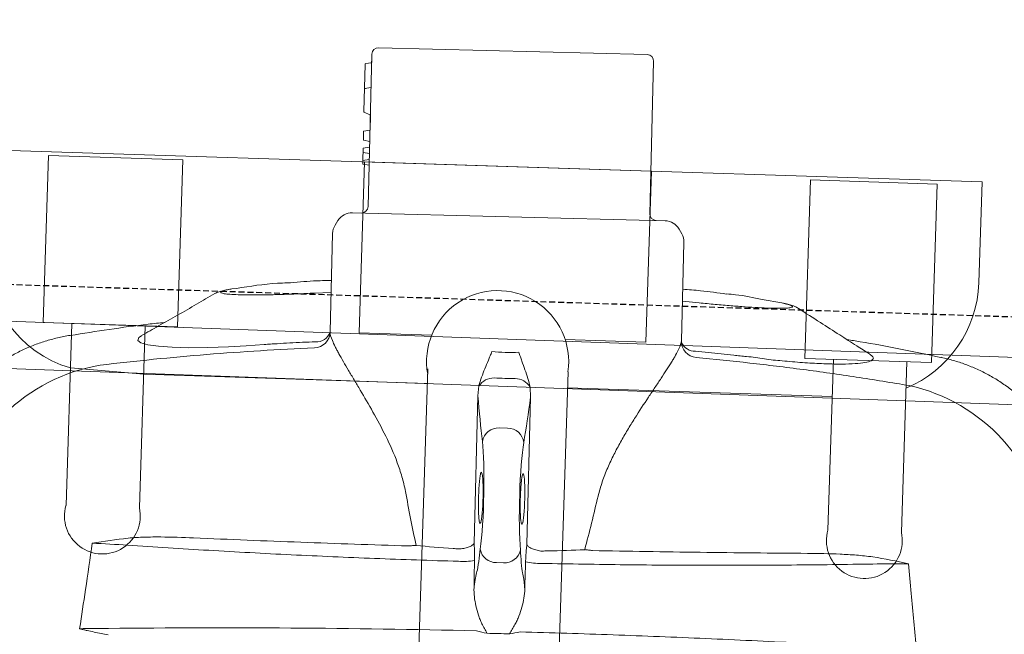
# Model space of a CAD drawing. Header units: millimetres. Extents: x 256680 to 410391, y -77299 to -22623.
# Tile 149 of 202: x 349272 to 349480, y -26254 to -26124. Entities that reach past the tile are written whole.
import ezdxf

# ---------------------------------------------------------------- set-up
doc = ezdxf.new("R2010")
doc.units = ezdxf.units.MM
doc.header["$LTSCALE"] = 2.5
doc.linetypes.add('11aa1PB-bd$0$11aa1PB-af$0$TRATTEGGIATA', pattern=[0.75, 0.5, -0.25])
for name, color, linetype, lineweight in [('CKD Equipments', 252, 'Continuous', 0), ('EQUIPMENT', 210, 'Continuous', 0), ('HATCH LIGHT', 250, 'Continuous', 0), ('K Equipment', 30, 'Continuous', 9)]:
    doc.layers.add(name, color=color, linetype=linetype, lineweight=lineweight)
doc.layers.add('FAINTEQUIP', color=253, linetype='Continuous')

# ---------------------------------------------------------------- blocks, each defined once
blk = doc.blocks.new('H-WASH')
at = {"layer": 'CKD Equipments', "color": 4}
for p, q in [((20, 0), (-20, 0)), ((20, -1), (-20, -1))]:
    blk.add_line(p, q, dxfattribs=at)
blk = doc.blocks.new('G$C62143A14')
at = {"linetype": 'Continuous', "lineweight": 0}
for p, q in [((142.09, 481.19), (198.78, 481.8)), ((200.55, 448.21), (200.2, 480.41)), ((140.7, 479.77), (141.05, 447.57)), ((140.7, 479.77), (140.72, 478.13)), ((139.33, 477.57), (139.43, 467.67)), ((139.48, 477.75), (140.59, 477.95)), ((139.38, 472.47), (140.78, 472.73)), ((139.56, 472.5), (139.58, 472.5)), ((139.53, 467.51), (140.74, 466.96)), ((140.84, 466.81), (140.88, 463.71)), ((140.88, 463.71), (139.53, 463.46)), ((139.53, 463.46), (139.55, 461.55)), ((140.9, 461.32), (139.55, 461.55)), ((140.91, 460.16), (139.57, 459.91)), ((139.57, 459.91), (139.6, 457.25)), ((140.9, 461.32), (140.91, 460.16)), ((140.93, 458.82), (139.58, 458.93)), ((140.94, 457.5), (139.6, 457.25)), ((139.6, 457.25), (139.61, 456.53)), ((140.96, 456.31), (139.61, 456.53)), ((203.83, 446.85), (137.8, 446.14)), ((207.44, 444.22), (206.85, 445.18)), ((134.81, 444.41), (134.24, 443.43)), ((133.76, 441.62), (133.99, 420.82)), ((208.18, 421.59), (207.96, 442.42)), ((229.05, 430.4), (224.9, 430.98)), ((113.93, 429.31), (112.94, 429.15)), ((130.32, 428.9), (133.9, 429.19)), ((208.09, 429.99), (211.67, 429.77)), ((263.02, 420.05), (263.03, 420.06)), ((79.21, 418.06), (79.21, 418.06)), ((165.81, 410.59), (165.64, 408.47)), ((176.8, 408.59), (176.59, 410.7)), ((165.64, 408.47), (165.98, 377.3)), ((177.13, 377.42), (176.8, 408.59)), ((170.42, 401.86), (172.16, 401.88)), ((170.85, 373.41), (172.34, 373.42))]:
    blk.add_line(p, q, dxfattribs=at)
at = {"linetype": 'Continuous', "lineweight": 0, "flags": 128}
for points in [[(139.47, 477.74), (139.47, 477.74), (139.48, 477.75)], [(94.26, 418.59), (93.66, 418.2), (93.46, 417.59), (94.13, 417.09), (95.62, 416.73), (97.89, 416.49), (100.81, 416.39), (104.33, 416.43), (108.32, 416.6), (112.67, 416.91), (116.39, 417.25), (120.19, 417.68), (120.19, 417.68), (120.19, 417.68)]]:
    blk.add_lwpolyline(points, dxfattribs=at)
at = {"linetype": 'Continuous', "lineweight": 0}
for centre, radius, start, end in [((142.1, 479.79), 1.4, 90.6162, 180.6162), ((198.8, 480.4), 1.4, 0.6162, 90.6162), ((140.55, 478.12), 0.175, 280.6162, 1.5356), ((139.5, 477.57), 0.175, 100.6162, 179.8134), ((139.61, 467.67), 0.175, 180.2997, 244.6825), ((140.67, 466.8), 0.175, 359.7298, 66.3191), ((139.65, 447.56), 1.4, 270.6162, 0.6162), ((201.95, 448.23), 1.4, 180.6162, 270.6162), ((137.83, 442.64), 3.5, 90.6162, 149.6525), ((203.87, 443.35), 3.5, 31.58, 90.6162), ((137.26, 441.66), 3.5, 149.6525, 180.6162), ((204.46, 442.38), 3.5, 0.6162, 31.58), ((130.52, 420.79), 3.47, 274.6644, 0.6066), ((131.16, 421.56), 2.92, 266.0995, 345.287), ((211.65, 421.66), 3.47, 181.0853, 266.5636), ((211.04, 422.65), 3.14, 205.2925, 273.8166), ((249.74, 376.79), 37.74, 9.6758, 79.5449), ((93.4, 375.11), 37.74, 101.688, 171.5562), ((169.03, 408.55), 3.81, 91.0104, 147.7315), ((173.41, 408.6), 3.81, 33.5009, 90.222), ((170.39, 398.41), 3.45, 89.4632, 172.6991), ((172.27, 398.43), 3.45, 8.5333, 91.7692), ((170.66, 376.8), 3.4, 192.1812, 273.2187), ((172.46, 376.82), 3.4, 268.0138, 349.0513), ((163.31, 386.4), 13.03, 267.8432, 282.7971), ((179.6, 386.55), 13.01, 258.4187, 273.3931)]:
    blk.add_arc(centre, radius, start, end, dxfattribs=at)
for centre, major_axis, ratio, start_param, end_param in [((173.14, 540.75), (1.8, -166.89), 0.087489, 5.626486, 5.727956), ((166.46, 540.68), (1.8, -166.89), 0.087489, 0.555229, 0.6567), ((166.45, 386.94), (0.15, -14), 0.087489, 0.682539, 2.586364), ((176.46, 387.05), (0.15, -14), 0.087489, 3.696821, 5.600646), ((171.51, 381.35), (37.1, 0.4), 0.145844, 4.211758, 4.440687), ((171.51, 381.35), (37.1, 0.4), 0.145844, 4.984033, 5.21302), ((172.59, 312.04), (0.89, -82.6), 0.087489, 3.824132, 3.871858), ((171.93, 312.03), (0.89, -82.6), 0.087489, 2.411328, 2.459054), ((166.41, 381.34), (0.11, -10.5), 0.087489, 0.30744, 0.730265), ((176.62, 381.45), (0.11, -10.5), 0.087489, 5.55292, 5.975743)]:
    blk.add_ellipse(centre, major_axis=major_axis, ratio=ratio, start_param=start_param, end_param=end_param, dxfattribs=at)
for points, knots in [([(217.34, 431.84), (215.51, 432.03), (212.42, 432.35), (209.32, 432.48), (208.06, 432.53)], [0, 0, 0, 0, 0.593547, 1, 1, 1, 1]), ([(124.61, 430.86), (123.92, 430.81), (120.23, 430.56), (116.76, 429.87), (113.93, 429.31)], [0, 0, 0, 0, 0.187713, 1, 1, 1, 1]), ([(133.87, 431.73), (132.61, 431.65), (129.52, 431.46), (126.44, 431.07), (124.61, 430.84)], [0, 0, 0, 0, 0.406128, 1, 1, 1, 1]), ([(211.67, 429.77), (212.8, 429.7), (215.09, 429.56), (218.36, 429.4), (221.43, 429.28), (224.19, 429.21), (226.63, 429.19), (228.63, 429.23), (230.14, 429.31), (231.09, 429.45), (231.48, 429.63), (231.26, 429.85), (230.51, 430.11), (229.54, 430.3), (229.05, 430.4)], [0, 0, 0, 0, 0.082182, 0.166764, 0.247017, 0.329479, 0.412022, 0.496967, 0.579727, 0.664898, 0.747476, 0.832441, 0.915021, 1, 1, 1, 1]), ([(224.9, 430.98), (223.05, 431.29), (220.59, 431.72), (217.98, 431.83), (217.34, 431.86)], [0, 0, 0, 0, 0.753677, 1, 1, 1, 1]), ([(232.62, 429.35), (232.51, 429.44), (232.21, 429.6), (231.78, 429.77), (231.17, 429.96), (230.4, 430.16), (229.66, 430.3), (229.26, 430.36)], [0, 0, 0, 0, 0.095307, 0.229075, 0.409095, 0.722588, 1, 1, 1, 1]), ([(112.72, 429.1), (112.54, 429.08), (112.03, 428.98), (111.21, 428.78), (110.45, 428.55), (109.86, 428.32), (109.52, 428.12), (109.39, 428.05)], [0, 0, 0, 0, 0.100787, 0.407598, 0.731303, 0.895894, 1, 1, 1, 1]), ([(112.94, 429.15), (112.46, 429.05), (111.51, 428.84), (110.75, 428.57), (110.53, 428.34), (110.88, 428.16), (111.82, 428.04), (113.29, 427.99), (115.28, 427.99), (117.7, 428.06), (120.5, 428.19), (123.59, 428.37), (126.9, 428.61), (129.18, 428.8), (130.32, 428.9)], [0, 0, 0, 0, 0.082617, 0.165235, 0.248974, 0.332713, 0.416293, 0.499873, 0.583402, 0.66693, 0.750192, 0.833453, 0.916727, 1, 1, 1, 1]), ([(247.95, 420.3), (247.03, 420.83), (244.9, 422.08), (241.37, 424.17), (237.17, 426.65), (234.2, 428.42), (232.62, 429.35)], [0, 0, 0, 0, 0.1790671, 0.418189, 0.6906263, 1, 1, 1, 1]), ([(109.39, 428.05), (108.12, 427.23), (105.58, 425.64), (101.69, 423.22), (97.89, 420.88), (95.41, 419.35), (94.24, 418.63)], [0, 0, 0, 0, 0.253353, 0.510138, 0.769176, 1, 1, 1, 1]), ([(263.02, 420.08), (257.33, 421.08), (250.71, 422.24), (244.05, 423.02), (243.13, 423.13)], [0, 0, 0, 0, 0.861575, 1, 1, 1, 1]), ([(99.02, 421.57), (97.86, 421.41), (91.22, 420.48), (84.64, 419.17), (79.21, 418.1)], [0, 0, 0, 0, 0.174606, 1, 1, 1, 1]), ([(133.99, 420.82), (134, 420.37), (134.2, 419.77), (134.72, 418.63), (134.93, 418.21), (135.3, 417.53), (135.44, 417.29), (135.72, 416.8), (135.87, 416.55), (136.64, 415.25), (137.37, 414.09), (138.58, 412.21), (139, 411.55), (139.88, 410.19), (140.34, 409.49), (141.72, 407.33), (142.68, 405.82), (144.62, 402.65), (145.6, 400.98), (147.49, 397.46), (148.39, 395.64), (149.56, 392.78), (149.93, 391.81), (150.58, 389.81), (150.87, 388.79), (151.1, 387.73)], [0, 0, 0, 0, 0.125, 0.125, 0.1875, 0.1875, 0.21875, 0.21875, 0.25, 0.25, 0.375, 0.375, 0.4375, 0.4375, 0.5, 0.5, 0.625, 0.625, 0.75, 0.75, 0.875, 0.875, 0.9375, 0.9375, 1, 1, 1, 1]), ([(191.78, 388.17), (191.99, 389.22), (192.26, 390.25), (192.87, 392.28), (193.22, 393.28), (193.97, 395.21), (194.37, 396.15), (195.22, 398), (195.66, 398.9), (196.56, 400.66), (197.02, 401.53), (197.72, 402.8), (197.95, 403.22), (198.43, 404.05), (198.66, 404.46), (199.83, 406.48), (200.76, 408.01), (202.1, 410.19), (202.54, 410.89), (203.17, 411.93), (203.38, 412.27), (203.79, 412.93), (203.99, 413.25), (204.96, 414.85), (205.66, 416.01), (206.41, 417.33), (206.55, 417.58), (206.82, 418.08), (206.95, 418.32), (207.3, 419.01), (207.5, 419.42), (208, 420.56), (208.18, 421.17), (208.18, 421.59)], [0, 0, 0, 0, 0.0625, 0.0625, 0.125, 0.125, 0.1875, 0.1875, 0.25, 0.25, 0.3125, 0.3125, 0.34375, 0.34375, 0.375, 0.375, 0.5, 0.5, 0.5625, 0.5625, 0.59375, 0.59375, 0.625, 0.625, 0.75, 0.75, 0.78125, 0.78125, 0.8125, 0.8125, 0.875, 0.875, 1, 1, 1, 1]), ([(222.04, 418.78), (222.04, 418.78), (223.3, 418.79), (225.86, 418.35), (229.86, 418.16), (233.98, 417.93), (237.98, 417.85), (241.53, 417.88), (244.47, 418.04), (246.75, 418.33), (248.25, 418.73), (248.89, 419.24), (248.81, 419.75), (248.17, 420.12), (247.95, 420.25)], [0, 0, 0, 0, 0.000001, 0.07749, 0.156459, 0.25141, 0.349211, 0.444694, 0.543101, 0.640433, 0.740837, 0.840407, 0.943195, 1, 1, 1, 1]), ([(293.34, 389.13), (293.26, 389.7), (293.04, 391.17), (292.46, 393.48), (291.65, 396.06), (290.65, 398.57), (289.42, 401.09), (287.96, 403.58), (286.27, 406.01), (284.41, 408.27), (282.41, 410.34), (280.28, 412.24), (278.04, 413.94), (275.7, 415.46), (273.28, 416.78), (270.8, 417.9), (268.28, 418.84), (265.73, 419.56), (263.98, 419.98), (263.07, 420.1), (263.03, 420.11)], [0, 0, 0, 0, 0.037673, 0.095878, 0.154189, 0.212585, 0.271048, 0.33568, 0.39959, 0.46265, 0.524915, 0.586431, 0.647228, 0.707328, 0.766741, 0.825471, 0.883514, 0.940856, 0.997479, 1, 1, 1, 1]), ([(79.19, 418.13), (79.18, 418.13), (78.27, 417.99), (76.52, 417.53), (73.94, 416.74), (71.43, 415.74), (68.99, 414.57), (66.56, 413.17), (64.18, 411.55), (61.88, 409.7), (59.76, 407.69), (57.83, 405.55), (56.09, 403.3), (54.54, 400.95), (53.19, 398.52), (52.04, 396.03), (51.09, 393.49), (50.34, 390.91), (49.81, 388.58), (49.62, 387.11), (49.54, 386.51)], [0, 0, 0, 0, 0.001134, 0.05921, 0.117416, 0.175724, 0.234114, 0.292568, 0.357035, 0.420781, 0.483687, 0.545808, 0.607185, 0.667848, 0.727816, 0.787098, 0.845698, 0.903609, 0.960817, 1, 1, 1, 1]), ([(120.19, 417.68), (120.42, 417.7), (120.64, 417.73), (121.09, 417.77), (121.76, 417.84), (123.33, 417.99), (124.68, 418.11), (127.37, 418.36), (129.17, 418.51), (130.97, 418.65)], [0, 0, 0, 0, 0.0625, 0.0625, 0.125, 0.25, 0.5, 0.5, 1, 1, 1, 1]), ([(165.81, 410.59), (165.93, 411.21), (166.1, 411.82), (166.49, 413.03), (166.7, 413.63), (167.14, 414.84), (167.37, 415.44), (167.71, 416.36), (167.82, 416.67), (168.05, 417.29), (168.17, 417.6), (168.28, 417.91)], [0, 0, 0, 0, 0.25, 0.25, 0.5, 0.5, 0.75, 0.75, 0.875, 0.875, 1, 1, 1, 1]), ([(176.59, 410.7), (176.46, 411.32), (176.27, 411.93), (175.86, 413.13), (175.63, 413.72), (175.16, 414.92), (174.92, 415.52), (174.56, 416.44), (174.44, 416.74), (174.2, 417.36), (174.08, 417.67), (173.95, 417.97)], [0, 0, 0, 0, 0.25, 0.25, 0.5, 0.5, 0.75, 0.75, 0.875, 0.875, 1, 1, 1, 1]), ([(211.25, 419.52), (213.05, 419.41), (214.85, 419.3), (217.55, 419.11), (218.89, 419.02), (220.47, 418.9), (221.14, 418.85), (221.59, 418.81), (221.81, 418.8), (222.04, 418.78)], [0, 0, 0, 0, 0.5, 0.5, 0.75, 0.875, 0.9375, 0.9375, 1, 1, 1, 1]), ([(211.44, 418.2), (215.22, 417.96), (222.78, 417.5), (234.09, 416.51), (245.37, 415.35), (252.85, 414.38), (256.59, 413.9)], [0, 0, 0, 0, 0.249615, 0.499229, 0.749614, 1, 1, 1, 1]), ([(222.04, 418.78), (222.04, 418.78), (222.04, 418.78), (222.04, 418.78), (222.04, 418.78), (222.04, 418.78), (222.04, 418.78)], [0, 0, 0, 0, 0.000000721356, 0.000000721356, 0.000000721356, 0.000001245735, 0.000001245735, 0.000001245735, 0.000001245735]), ([(222.04, 418.78), (222.04, 418.78), (222.04, 418.78), (222.04, 418.78), (222.04, 418.78), (222.04, 418.78)], [0, 0, 0, 0, 0.341802, 0.948176, 1, 1, 1, 1]), ([(85.76, 412.06), (89.48, 412.63), (96.91, 413.75), (108.15, 415.16), (119.44, 416.38), (127.01, 417.01), (130.8, 417.33)], [0, 0, 0, 0, 0.249615, 0.499229, 0.749615, 1, 1, 1, 1]), ([(120.19, 417.68), (120.19, 417.68), (120.19, 417.68), (120.19, 417.68), (120.19, 417.68), (120.19, 417.68), (120.19, 417.68)], [0.00000000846, 0.00000000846, 0.00000000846, 0.00000000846, 0.000000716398, 0.000000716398, 0.000000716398, 0.000001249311, 0.000001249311, 0.000001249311, 0.000001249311]), ([(120.19, 417.68), (120.19, 417.68), (120.19, 417.68), (120.19, 417.68), (120.19, 417.68), (120.19, 417.68)], [0, 0, 0, 0, 0.051824, 0.658198, 1, 1, 1, 1]), ([(166.57, 386.94), (166.57, 387.36), (166.56, 388.38), (166.61, 389.91), (166.7, 391.28), (166.83, 392.15), (166.96, 392.47), (167.04, 392.27), (167.07, 392.2)], [0, 0, 0, 0, 0.132098, 0.323568, 0.515413, 0.707812, 0.900839, 1, 1, 1, 1]), ([(167.07, 392.2), (167.1, 392.16), (167.18, 392.04), (167.3, 391.21), (167.43, 389.83), (167.49, 388.32), (167.53, 386.73), (167.52, 385.13), (167.46, 383.53), (167.36, 382.28), (167.26, 381.9), (167.22, 381.72)], [0, 0, 0, 0, 0.060949, 0.185979, 0.310678, 0.434944, 0.512562, 0.636279, 0.760031, 0.884002, 1, 1, 1, 1]), ([(175.45, 390.08), (175.46, 390.33), (175.5, 391.09), (175.6, 391.91), (175.75, 392.47), (175.85, 392.32), (175.91, 392.24)], [0, 0, 0, 0, 0.138476, 0.425595, 0.712972, 1, 1, 1, 1]), ([(175.91, 392.24), (175.96, 392.05), (176.06, 391.67), (176.19, 390.43), (176.29, 388.84), (176.33, 387.27), (176.33, 385.7), (176.3, 384.2), (176.2, 382.87), (176.11, 382.1), (176.06, 381.99), (176.05, 381.98)], [0, 0, 0, 0, 0.12873, 0.257, 0.385042, 0.513035, 0.593354, 0.721934, 0.850956, 0.980313, 1, 1, 1, 1]), ([(175.39, 387.04), (175.39, 387.22), (175.39, 388.01), (175.4, 388.78), (175.42, 389.6), (175.44, 389.84), (175.45, 390.08)], [0, 0, 0, 0, 0.170805, 0.715603, 0.716948, 1, 1, 1, 1]), ([(167.22, 381.72), (167.21, 381.7), (167.16, 381.45), (167.05, 381.51), (166.89, 381.97), (166.74, 383.06), (166.63, 384.58), (166.58, 385.96), (166.57, 386.75), (166.57, 386.94)], [0, 0, 0, 0, 0.012552, 0.198689, 0.385047, 0.571255, 0.757017, 0.942123, 1, 1, 1, 1]), ([(176.05, 381.98), (176.01, 381.85), (175.91, 381.59), (175.76, 381.91), (175.61, 382.77), (175.49, 384.12), (175.42, 385.62), (175.4, 386.63), (175.39, 387.04)], [0, 0, 0, 0, 0.154069, 0.335329, 0.515993, 0.696154, 0.875965, 1, 1, 1, 1]), ([(92.96, 375.75), (93.53, 375.83), (94.1, 375.9), (95.25, 376.01), (95.82, 376.05), (97.55, 376.17), (98.7, 376.22), (102.15, 376.32), (104.46, 376.33), (106.77, 376.32)], [0, 0, 0, 0, 0.125, 0.125, 0.25, 0.25, 0.5, 0.5, 1, 1, 1, 1]), ([(106.77, 376.32), (114.3, 376.26), (121.85, 376.22), (136.97, 376.2), (144.55, 376.21), (152.13, 376.25)], [0, 0, 0, 0, 0.5, 0.5, 1, 1, 1, 1]), ([(152.13, 376.25), (152.42, 376.28), (152.7, 376.31), (153.25, 376.37), (153.51, 376.39), (153.76, 376.41)], [0, 0, 0, 0, 0.5, 0.5, 1, 1, 1, 1]), ([(163.29, 376.05), (163.66, 376.11), (164, 376.18), (164.64, 376.37), (164.91, 376.48), (165.39, 376.71), (165.58, 376.83), (165.79, 377.01), (165.85, 377.07), (165.91, 377.15), (165.93, 377.18), (165.96, 377.24), (165.97, 377.27), (165.98, 377.3)], [0, 0, 0, 0, 0.25, 0.25, 0.5, 0.5, 0.75, 0.75, 0.875, 0.875, 0.9375, 0.9375, 1, 1, 1, 1]), ([(165.98, 377.3), (166.01, 377.09), (166.03, 376.85), (166.08, 376.32), (166.1, 376.03), (166.14, 375.42), (166.16, 375.08), (166.18, 374.4), (166.19, 374.05), (166.2, 373.69)], [0, 0, 0, 0, 0.25, 0.25, 0.5, 0.5, 0.75, 0.75, 1, 1, 1, 1]), ([(176.99, 373.81), (176.99, 374.17), (176.99, 374.52), (177, 375.2), (177.01, 375.53), (177.04, 376.15), (177.05, 376.44), (177.09, 376.97), (177.11, 377.21), (177.13, 377.42)], [0, 0, 0, 0, 0.25, 0.25, 0.5, 0.5, 0.75, 0.75, 1, 1, 1, 1]), ([(179.85, 376.23), (179.48, 376.28), (179.13, 376.35), (178.5, 376.52), (178.22, 376.62), (177.73, 376.84), (177.54, 376.96), (177.33, 377.13), (177.27, 377.19), (177.2, 377.28), (177.18, 377.31), (177.15, 377.36), (177.14, 377.39), (177.13, 377.42)], [0, 0, 0, 0, 0.25, 0.25, 0.5, 0.5, 0.75, 0.75, 0.875, 0.875, 0.9375, 0.9375, 1, 1, 1, 1]), ([(189.37, 376.8), (189.62, 376.78), (189.89, 376.76), (190.43, 376.72), (190.71, 376.7), (191, 376.67)], [0, 0, 0, 0, 0.5, 0.5, 1, 1, 1, 1]), ([(191, 376.67), (198.59, 376.8), (206.17, 376.94), (221.3, 377.29), (228.84, 377.49), (236.37, 377.71)], [0, 0, 0, 0, 0.5, 0.5, 1, 1, 1, 1]), ([(236.37, 377.71), (238.67, 377.78), (240.98, 377.82), (244.44, 377.78), (245.59, 377.76), (247.31, 377.68), (247.89, 377.65), (249.04, 377.56), (249.61, 377.51), (250.18, 377.45)], [0, 0, 0, 0, 0.5, 0.5, 0.75, 0.75, 0.875, 0.875, 1, 1, 1, 1]), ([(162.82, 373.38), (156.9, 373.34), (151, 373.33), (139.22, 373.37), (133.34, 373.42), (121.64, 373.56), (115.82, 373.67), (104.29, 373.93), (98.57, 374.08), (92.89, 374.27)], [0, 0, 0, 0, 0.25, 0.25, 0.5, 0.5, 0.75, 0.75, 1, 1, 1, 1]), ([(250.28, 375.96), (244.6, 375.66), (238.88, 375.38), (227.37, 374.87), (221.57, 374.64), (209.88, 374.24), (204, 374.07), (192.2, 373.78), (186.29, 373.66), (180.37, 373.57)], [0, 0, 0, 0, 0.25, 0.25, 0.5, 0.5, 0.75, 0.75, 1, 1, 1, 1]), ([(166.3, 367.99), (166.33, 368.36), (166.37, 368.72), (166.45, 369.38), (166.49, 369.69), (166.61, 370.52), (166.7, 370.98), (166.79, 371.34)], [0, 0, 0, 0, 0.25, 0.25, 0.5, 0.5, 1, 1, 1, 1]), ([(176.45, 371.44), (176.55, 371.09), (176.65, 370.63), (176.79, 369.8), (176.83, 369.49), (176.93, 368.84), (176.97, 368.48), (177.01, 368.1)], [0, 0, 0, 0, 0.5, 0.5, 0.75, 0.75, 1, 1, 1, 1]), ([(166.3, 367.99), (166.29, 367.33), (166.35, 366.67), (166.54, 365.37), (166.68, 364.73), (167.01, 363.45), (167.21, 362.82), (167.56, 361.88), (167.68, 361.57), (167.95, 360.96), (168.09, 360.66), (168.26, 360.37)], [0, 0, 0, 0, 0.25, 0.25, 0.5, 0.5, 0.75, 0.75, 0.875, 0.875, 1, 1, 1, 1]), ([(175.21, 360.44), (175.38, 360.74), (175.52, 361.04), (175.77, 361.66), (175.89, 361.97), (176.21, 362.91), (176.4, 363.55), (176.7, 364.83), (176.83, 365.48), (176.99, 366.78), (177.04, 367.44), (177.01, 368.1)], [0, 0, 0, 0, 0.125, 0.125, 0.25, 0.25, 0.5, 0.5, 0.75, 0.75, 1, 1, 1, 1]), ([(168.26, 360.37), (168.45, 360.04), (168.64, 359.71), (169.01, 359.06), (169.19, 358.73), (169.38, 358.4)], [0, 0, 0, 0, 0.5, 0.5, 1, 1, 1, 1]), ([(175.21, 360.44), (175.03, 360.11), (174.85, 359.78), (174.49, 359.11), (174.32, 358.78), (174.14, 358.45)], [0, 0, 0, 0, 0.5, 0.5, 1, 1, 1, 1]), ([(89.48, 356.56), (102.2, 357.15), (115.02, 357.64), (140.91, 358.4), (153.96, 358.68), (167.14, 358.84)], [0, 0, 0, 0, 0.5, 0.5, 1, 1, 1, 1]), ([(176.37, 358.94), (182.93, 359), (189.47, 359.03), (199.27, 359.03), (202.53, 359.03), (209.05, 359), (212.31, 358.99), (218.81, 358.93), (222.06, 358.9), (228.52, 358.82), (231.74, 358.78), (241.38, 358.62), (247.76, 358.49), (254.1, 358.33)], [0, 0, 0, 0, 0.25, 0.25, 0.375, 0.375, 0.5, 0.5, 0.625, 0.625, 0.75, 0.75, 1, 1, 1, 1]), ([(83.55, 356.23), (83.51, 356.25), (83.46, 356.26), (83.42, 356.27), (83.41, 356.28), (83.41, 356.28), (83.4, 356.28)], [0, 0, 0, 0, 0.0001941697, 0.0001941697, 0.0001941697, 0.0002311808, 0.0002311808, 0.0002311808, 0.0002311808]), ([(89.45, 355.2), (88.46, 355.35), (87.48, 355.52), (86, 355.77), (85.51, 355.86), (84.77, 355.99), (84.53, 356.03), (84.16, 356.1), (84.04, 356.13), (83.85, 356.16), (83.79, 356.17), (83.67, 356.2), (83.61, 356.21), (83.55, 356.23)], [0, 0, 0, 0, 0.5, 0.5, 0.75, 0.75, 0.875, 0.875, 0.9375, 0.9375, 0.96875, 0.96875, 1, 1, 1, 1])]:
    blk.add_open_spline(points, degree=3, knots=knots, dxfattribs=at)
for points in [[(168.28, 417.91), (169.23, 417.87), (171.12, 417.79), (173.01, 417.91), (173.95, 417.97)], [(173.39, 412.41), (172.66, 412.38), (171.18, 412.32), (169.7, 412.35), (168.97, 412.37)], [(151.1, 387.73), (151.95, 383.95), (152.83, 380.18), (153.76, 376.41)], [(189.37, 376.8), (190.22, 380.58), (191.02, 384.37), (191.78, 388.17)], [(180.44, 376.18), (180.8, 376.21), (181.16, 376.23), (181.52, 376.25)], [(250.18, 377.45), (252.73, 377.15), (255.26, 376.74), (257.78, 376.28)], [(257.78, 376.28), (255.24, 376.2), (252.74, 376.09), (250.28, 375.96)], [(257.78, 376.28), (258.04, 374.21), (258.31, 372.13), (258.59, 370.05)], [(84.34, 364.56), (84.74, 367.84), (85.09, 371.14), (85.4, 374.43)], [(85.4, 374.43), (87.9, 374.93), (90.42, 375.4), (92.96, 375.75)], [(92.89, 374.27), (90.43, 374.34), (87.93, 374.4), (85.4, 374.43)], [(161.61, 376.03), (161.97, 376.02), (162.34, 376.01), (162.7, 375.99)], [(162.7, 375.99), (162.9, 375.98), (163.09, 376), (163.29, 376.05)], [(179.85, 376.23), (180.04, 376.18), (180.24, 376.17), (180.44, 376.18)], [(166.2, 373.69), (166.23, 371.79), (166.27, 369.89), (166.3, 367.99)], [(177.01, 368.1), (177, 370.01), (177, 371.91), (176.99, 373.81)], [(258.59, 370.05), (259.1, 366.09), (259.61, 362.14), (260.15, 358.18)], [(83.4, 356.28), (83.73, 359.04), (84.04, 361.8), (84.34, 364.56)], [(167.14, 358.84), (167.88, 358.69), (168.63, 358.54), (169.38, 358.4)], [(174.14, 358.45), (172.55, 358.44), (170.97, 358.42), (169.38, 358.4)], [(176.37, 358.94), (175.63, 358.77), (174.88, 358.61), (174.14, 358.45)], [(83.4, 356.28), (85.44, 356.36), (87.47, 356.46), (89.48, 356.56)]]:
    blk.add_open_spline(points, degree=3, dxfattribs=at)
at = {"layer": 'EQUIPMENT'}
for p, q in [((79.6, 382.18), (79.45, 420.64)), ((79.6, 382.18), (79.45, 420.64)), ((79.49, 411.25), (94.99, 410.49)), ((79.49, 411.25), (94.99, 410.49))]:
    blk.add_line(p, q, dxfattribs=at)
blk.add_lwpolyline([(255.93, 413.33, 0.294125), (270.5, 436.14), (270.42, 457.48), (60.67, 456.7), (60.75, 435.36, 0.340822), (79.49, 411.25)], format="xyb", dxfattribs=at)
blk.add_lwpolyline([(255.93, 413.33, 0.294125), (270.5, 436.14), (270.42, 457.48), (60.67, 456.7), (60.75, 435.36, 0.340822), (79.49, 411.25)], format="xyb", dxfattribs=at)
blk.add_lwpolyline([(255.93, 413.33, 0.294125), (270.5, 436.14), (270.42, 457.48), (60.67, 456.7), (60.75, 435.36, 0.340822), (79.49, 411.25)], format="xyb", dxfattribs=at)
blk.add_lwpolyline([(255.93, 413.33, 0.294125), (270.5, 436.14), (270.42, 457.48), (60.67, 456.7), (60.75, 435.36, 0.340822), (79.49, 411.25)], format="xyb", dxfattribs=at)
blk.add_lwpolyline([(255.93, 413.33, 0.294125), (270.5, 436.14), (270.42, 457.48), (60.67, 456.7), (60.75, 435.36, 0.340822), (79.49, 411.25)], format="xyb", dxfattribs=at)
blk.add_lwpolyline([(255.93, 413.33, 0.294125), (270.5, 436.14), (270.42, 457.48), (60.67, 456.7), (60.75, 435.36, 0.340822), (79.49, 411.25)], format="xyb", dxfattribs=at)
blk.add_lwpolyline([(255.93, 413.33, 0.294125), (270.5, 436.14), (270.42, 457.48), (60.67, 456.7), (60.75, 435.36, 0.340822), (79.49, 411.25)], format="xyb", dxfattribs=at)
blk.add_lwpolyline([(255.93, 413.33, 0.294125), (270.5, 436.14), (270.42, 457.48), (60.67, 456.7), (60.75, 435.36, 0.340822), (79.49, 411.25)], format="xyb", dxfattribs=at)
for points in [[(73.4, 420.62), (101.73, 420.72), (101.6, 456.07), (73.27, 455.96)], [(73.4, 420.62), (101.73, 420.72), (101.6, 456.07), (73.27, 455.96)], [(73.4, 420.62), (101.73, 420.72), (101.6, 456.07), (73.27, 455.96)], [(73.4, 420.62), (101.73, 420.72), (101.6, 456.07), (73.27, 455.96)], [(73.4, 420.62), (101.73, 420.72), (101.6, 456.07), (73.27, 455.96)], [(73.4, 420.62), (101.73, 420.72), (101.6, 456.07), (73.27, 455.96)], [(73.4, 420.62), (101.73, 420.72), (101.6, 456.07), (73.27, 455.96)], [(73.4, 420.62), (101.73, 420.72), (101.6, 456.07), (73.27, 455.96)], [(234.36, 418.86), (261.12, 418.96), (260.98, 456.66), (234.22, 456.56)], [(234.36, 418.86), (261.12, 418.96), (260.98, 456.66), (234.22, 456.56)], [(234.36, 418.86), (261.12, 418.96), (260.98, 456.66), (234.22, 456.56)], [(234.36, 418.86), (261.12, 418.96), (260.98, 456.66), (234.22, 456.56)], [(234.36, 418.86), (261.12, 418.96), (260.98, 456.66), (234.22, 456.56)], [(234.36, 418.86), (261.12, 418.96), (260.98, 456.66), (234.22, 456.56)], [(234.36, 418.86), (261.12, 418.96), (260.98, 456.66), (234.22, 456.56)], [(234.36, 418.86), (261.12, 418.96), (260.98, 456.66), (234.22, 456.56)]]:
    blk.add_lwpolyline(points, close=True, dxfattribs=at)
for points in [[(183.65, 421.03), (200.7, 421.09), (200.57, 457.22), (139.97, 457), (140.1, 420.87), (155.46, 420.92)], [(183.65, 421.03), (200.7, 421.09), (200.57, 457.22), (139.97, 457), (140.1, 420.87), (155.46, 420.92)], [(183.65, 421.03), (200.7, 421.09), (200.57, 457.22), (139.97, 457), (140.1, 420.87), (155.46, 420.92)], [(183.65, 421.03), (200.7, 421.09), (200.57, 457.22), (139.97, 457), (140.1, 420.87), (155.46, 420.92)], [(183.65, 421.03), (200.7, 421.09), (200.57, 457.22), (139.97, 457), (140.1, 420.87), (155.46, 420.92)], [(183.65, 421.03), (200.7, 421.09), (200.57, 457.22), (139.97, 457), (140.1, 420.87), (155.46, 420.92)], [(183.65, 421.03), (200.7, 421.09), (200.57, 457.22), (139.97, 457), (140.1, 420.87), (155.46, 420.92)], [(183.65, 421.03), (200.7, 421.09), (200.57, 457.22), (139.97, 457), (140.1, 420.87), (155.46, 420.92)], [(95.09, 382.23), (94.95, 420.7)], [(95.09, 382.23), (94.95, 420.7)], [(95.09, 382.23), (94.95, 420.7)], [(95.09, 382.23), (94.95, 420.7)], [(95.09, 382.23), (94.95, 420.7)], [(95.09, 382.23), (94.95, 420.7)], [(95.09, 382.23), (94.95, 420.7)], [(95.09, 382.23), (94.95, 420.7)], [(240.41, 418.88), (240.54, 382.77)], [(240.41, 418.88), (240.54, 382.77)], [(240.41, 418.88), (240.54, 382.77)], [(240.41, 418.88), (240.54, 382.77)], [(240.41, 418.88), (240.54, 382.77)], [(240.41, 418.88), (240.54, 382.77)], [(240.41, 418.88), (240.54, 382.77)], [(240.41, 418.88), (240.54, 382.77)], [(256.04, 382.83), (255.9, 418.94)], [(256.04, 382.83), (255.9, 418.94)], [(256.04, 382.83), (255.9, 418.94)], [(256.04, 382.83), (255.9, 418.94)], [(256.04, 382.83), (255.9, 418.94)], [(256.04, 382.83), (255.9, 418.94)], [(256.04, 382.83), (255.9, 418.94)], [(256.04, 382.83), (255.9, 418.94)], [(155.51, 254.39), (154.92, 413.78)], [(155.51, 254.39), (154.92, 413.78)], [(155.51, 254.39), (154.92, 413.78)], [(155.51, 254.39), (154.92, 413.78)], [(155.51, 254.39), (154.92, 413.78)], [(155.51, 254.39), (154.92, 413.78)], [(155.51, 254.39), (154.92, 413.78)], [(155.51, 254.39), (154.92, 413.78)], [(184.49, 414.24), (185.08, 255.99)], [(184.49, 414.24), (185.08, 255.99)], [(184.49, 414.24), (185.08, 255.99)], [(184.49, 414.24), (185.08, 255.99)], [(184.49, 414.24), (185.08, 255.99)], [(184.49, 414.24), (185.08, 255.99)], [(184.49, 414.24), (185.08, 255.99)], [(184.49, 414.24), (185.08, 255.99)], [(94.99, 410.49), (154.93, 410.71)], [(94.99, 410.49), (154.93, 410.71)], [(94.99, 410.49), (154.93, 410.71)], [(94.99, 410.49), (154.93, 410.71)], [(94.99, 410.49), (154.93, 410.71)], [(94.99, 410.49), (154.93, 410.71)], [(94.99, 410.49), (154.93, 410.71)], [(94.99, 410.49), (154.93, 410.71)], [(184.5, 410.82), (240.44, 411.03)], [(184.5, 410.82), (240.44, 411.03)], [(184.5, 410.82), (240.44, 411.03)], [(184.5, 410.82), (240.44, 411.03)], [(184.5, 410.82), (240.44, 411.03)], [(184.5, 410.82), (240.44, 411.03)], [(184.5, 410.82), (240.44, 411.03)], [(184.5, 410.82), (240.44, 411.03)]]:
    blk.add_lwpolyline(points, dxfattribs=at)
for centre, radius, start, end in [((169.57, 415.84), 15, 353.8395, 192.3466), ((169.57, 415.84), 15, 353.8395, 192.3466), ((169.57, 415.84), 15, 353.8395, 192.3466), ((169.57, 415.84), 15, 353.8395, 192.3466), ((169.57, 415.84), 15, 353.8395, 192.3466), ((169.57, 415.84), 15, 353.8395, 192.3466), ((169.57, 415.84), 15, 353.8395, 192.3466), ((169.57, 415.84), 15, 353.8395, 192.3466), ((248.3, 380.82), 8, 165.8268, 14.5999), ((248.3, 380.82), 8, 165.8268, 14.5999), ((248.3, 380.82), 8, 165.8268, 14.5999), ((248.3, 380.82), 8, 165.8268, 14.5999), ((248.3, 380.82), 8, 165.8268, 14.5999), ((248.3, 380.82), 8, 165.8268, 14.5999), ((248.3, 380.82), 8, 165.8268, 14.5999), ((248.3, 380.82), 8, 165.8268, 14.5999), ((87.35, 380.22), 8, 165.8268, 14.5999), ((87.35, 380.22), 8, 165.8268, 14.5999), ((87.35, 380.22), 8, 165.8268, 14.5999), ((87.35, 380.22), 8, 165.8268, 14.5999), ((87.35, 380.22), 8, 165.8268, 14.5999), ((87.35, 380.22), 8, 165.8268, 14.5999), ((87.35, 380.22), 8, 165.8268, 14.5999), ((87.35, 380.22), 8, 165.8268, 14.5999)]:
    blk.add_arc(centre, radius, start, end, dxfattribs=at)
at = {"layer": 'FAINTEQUIP', "color": 4, "linetype": '11aa1PB-bd$0$11aa1PB-af$0$TRATTEGGIATA'}
blk.add_lwpolyline([(337, 429.45), (338.5, 25.45), (1.5, 24.2), (0, 428.19), (337, 429.45)], dxfattribs=at)

msp = doc.modelspace()

# ---------------------------------------------------------------- hatches: boundary and pattern name
at = {"layer": 'HATCH LIGHT', "true_color": 0x636466}
h = msp.add_hatch(dxfattribs=at)
h.set_pattern_fill('ANSI32', color=251, scale=6)
h.set_pattern_definition([(45, (278504.94, -46725.026), (-40.411153, 40.411153), []), (45, (278531.88, -46725.026), (-40.411153, 40.411153), [])])
h.paths.add_polyline_path([(355647.78, -32589.97), (355453.84, -32638.82), (355635.38, -33359.69), (343082.73, -33359.58, -0.000263), (343068.2, -33559.58), (355891.99, -33559.7)])
h.paths.add_polyline_path([(343496.68, -25157.06), (343296.59, -25157.06, -0.011972), (342815.37, -34256.03), (343015.96, -34256.03, 0.01196)])
h.paths.add_polyline_path([(343480.3, -25697.6), (353159.24, -26046.56, 0.003501), (353653.31, -26800.64), (353820.94, -26691.53), (353270.83, -25850.46), (343486.54, -25497.7, -0.000262)])
h = msp.add_hatch(dxfattribs=at)
h.set_pattern_fill('ANSI36', color=251, scale=7)
h.set_pattern_definition([(45, (278504.942, -46725.026), (11.786586, 43.2174826), [55.5625, -11.1125, 0, -11.1125])])
h.paths.add_polyline_path([(349605.34, -26788.95), (350544.73, -26822.82), (350572.47, -26053.37), (353103.53, -26144.62), (353570.05, -26856.03), (353653.31, -26800.64, -0.003501), (353159.24, -26046.56), (350106.37, -25936.69, -0.403697), (350491.96, -26336.43, -1), (349691.96, -26336.43, -0.424809), (350106.37, -25936.69), (346273.84, -25798.4), (346270.24, -25898.26), (349633.08, -26019.5)])

# ---------------------------------------------------------------- block references
at = {"layer": 'CKD Equipments', "ltscale": 0.25, "rotation": 357.9373069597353}
msp.add_blockref('G$C62143A14', (349188.79, -26605.95), dxfattribs=at)
at = {"layer": 'K Equipment', "xscale": 10, "yscale": 10, "zscale": 10, "rotation": 357.9351876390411}
msp.add_blockref('H-WASH', (349389.78, -26192.28), dxfattribs=at)

doc.saveas('drawing.dxf')
